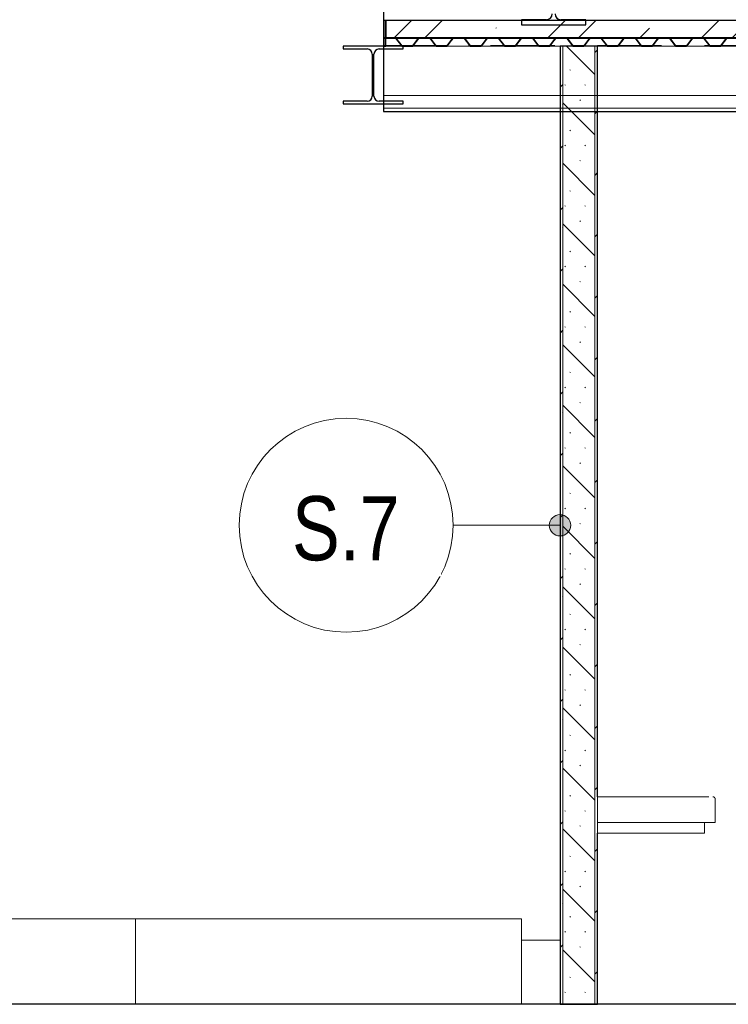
# Model space of a CAD drawing. Header units: millimetres. Extents: x 200776 to 378340, y -23587 to 19113.
# Tile 24 of 61: x 245144 to 248457, y 0 to 4604. Entities that reach past the tile are written whole.
import ezdxf

# ---------------------------------------------------------------- set-up
doc = ezdxf.new("R2010")
doc.units = ezdxf.units.MM
doc.linetypes.add('Čerchovaná 3mm', pattern=[500, 300, -100, 0, -100])
for name, color, linetype, lineweight in [('CA_NEVHRA1', 3, 'Čerchovaná 3mm', 13), ('CA_PODLAHA', 1, 'Continuous', 25), ('CA_PODLAHA25', 7, 'Continuous', 13), ('CA_POHHRA18', 9, 'Continuous', 9), ('CA_POHHRA25', 7, 'Continuous', 13), ('CA_PSVBUB', 3, 'Continuous', 9), ('CA_REZY', 1, 'Continuous', 25), ('CA_SRAFY', 9, 'Continuous', 25), ('CA_ZARIZPRED', 8, 'Continuous', 13)]:
    doc.layers.add(name, color=color, linetype=linetype, lineweight=lineweight)
doc.styles.add('Arial_1', font='arial.ttf', dxfattribs={"width": 0.8, "height": 300})
pattern_1 = [(45, (248519.7, 1115.01), (-143.684, 143.684), []), (45, (248615.49, 1115.01), (-143.684, 143.684), [3.353, -98.247]), (45, (248711.28, 1115.01), (-143.684, 143.684), [3.353, -98.247])]

# ---------------------------------------------------------------- blocks, each defined once
blk = doc.blocks.new('Waschbecken 02 645 x 550 - Waschbecken-807663-Řez 1 - vestavek V9')
at = {"layer": 'CA_ZARIZPRED'}
for p, q in [((247995, 970), (247845, 970)), ((247845, 970), (247845, 960)), ((248365, 970), (247995, 970)), ((247845, 850), (247845, 960)), ((248395, 850), (248395, 960)), ((247845, 800), (247845, 850)), ((248365, 850), (247845, 850)), ((248345, 800), (248345, 850)), ((248365, 850), (248395, 850)), ((248315, 800), (247845, 800)), ((248315, 800), (248345, 800))]:
    blk.add_line(p, q, dxfattribs=at)
at = {"layer": 'CA_ZARIZPRED', "flags": 128}
for points in [[(248385, 970), (248385.4, 970), (248385.8, 970), (248386.2, 969.9), (248386.6, 969.9), (248387, 969.8), (248387.4, 969.7), (248387.8, 969.6), (248388.2, 969.5), (248388.6, 969.4), (248388.9, 969.2), (248389.3, 969), (248389.7, 968.9), (248390, 968.7), (248390.4, 968.5), (248390.7, 968.3), (248391, 968), (248391.3, 967.8), (248391.6, 967.5), (248391.9, 967.2), (248392.2, 967), (248392.5, 966.7), (248392.8, 966.4), (248393, 966.1)], [(248394, 964.4), (248394.2, 964), (248394.4, 963.6), (248394.5, 963.2), (248394.6, 962.9), (248394.7, 962.5), (248394.8, 962.1), (248394.9, 961.7), (248395, 961.3), (248395, 960.9), (248395, 960.5), (248395, 960.1), (248395, 960)]]:
    blk.add_lwpolyline(points, dxfattribs=at)
blk = doc.blocks.new('ocelová kce final - 11542_003_OK-HALA_TaO-2_ET_AciS_2025-05-29_upr_dwg-2597525-Řez 1 - vestavek V9')
at = {"layer": 'CA_REZY'}
for p, q in [((246856, 4600), (246846, 4600)), ((246846, 4600), (246846, 4480)), ((265580, 4600), (246856, 4600)), ((246856, 4600), (246856, 4519)), ((246856, 4480), (246856, 4600)), ((247606.2, 4604), (247490, 4604)), ((247490, 4604), (247490, 4580)), ((247490, 4580), (247790, 4580)), ((247790, 4604), (247673.7, 4604)), ((247790, 4580), (247790, 4604)), ((246856, 4519), (265580, 4519)), ((246899.8, 4519), (246856, 4519)), ((246856, 4519), (246856, 4517.9)), ((246856, 4517.9), (246899.8, 4517.9)), ((247012.1, 4519), (246899.9, 4519)), ((246902.2, 4516.7), (246928.9, 4481.6)), ((246903.1, 4517.4), (246929.8, 4482.3)), ((246929.8, 4482.3), (246903.1, 4517.4)), ((246982.2, 4482.3), (247008.9, 4517.4)), ((247008.9, 4517.4), (246982.2, 4482.3)), ((246983.1, 4481.6), (247009.8, 4516.7)), ((247059.8, 4519), (247012.2, 4519)), ((247012.2, 4517.9), (247059.8, 4517.9)), ((247172.1, 4519), (247059.9, 4519)), ((247062.2, 4516.7), (247088.9, 4481.6)), ((247063.1, 4517.4), (247089.8, 4482.3)), ((247089.8, 4482.3), (247063.1, 4517.4)), ((247142.2, 4482.3), (247168.9, 4517.4)), ((247168.9, 4517.4), (247142.2, 4482.3)), ((247143.1, 4481.6), (247169.8, 4516.7)), ((247219.8, 4519), (247172.2, 4519)), ((247172.2, 4517.9), (247219.8, 4517.9)), ((247332.1, 4519), (247219.9, 4519)), ((247222.2, 4516.7), (247248.9, 4481.6)), ((247223.1, 4517.4), (247249.8, 4482.3)), ((247249.8, 4482.3), (247223.1, 4517.4)), ((247302.2, 4482.3), (247328.9, 4517.4)), ((247328.9, 4517.4), (247302.2, 4482.3)), ((247303.1, 4481.6), (247329.8, 4516.7)), ((247379.8, 4519), (247332.2, 4519)), ((247332.2, 4517.9), (247379.8, 4517.9)), ((247492.1, 4519), (247379.9, 4519)), ((247382.2, 4516.7), (247408.9, 4481.6)), ((247383.1, 4517.4), (247409.8, 4482.3)), ((247409.8, 4482.3), (247383.1, 4517.4)), ((247462.2, 4482.3), (247488.9, 4517.4)), ((247488.9, 4517.4), (247462.2, 4482.3)), ((247463.1, 4481.6), (247489.8, 4516.7)), ((247539.8, 4519), (247492.2, 4519)), ((247492.2, 4517.9), (247539.8, 4517.9)), ((247652.1, 4519), (247539.9, 4519)), ((247542.2, 4516.7), (247568.9, 4481.6)), ((247543.1, 4517.4), (247569.8, 4482.3)), ((247569.8, 4482.3), (247543.1, 4517.4)), ((247622.2, 4482.3), (247648.9, 4517.4)), ((247648.9, 4517.4), (247622.2, 4482.3)), ((247623.1, 4481.6), (247649.8, 4516.7)), ((247699.8, 4519), (247652.2, 4519)), ((247652.2, 4517.9), (247699.8, 4517.9)), ((247812.1, 4519), (247699.9, 4519)), ((247702.2, 4516.7), (247728.9, 4481.6)), ((247703.1, 4517.4), (247729.8, 4482.3)), ((247729.8, 4482.3), (247703.1, 4517.4)), ((247782.2, 4482.3), (247808.9, 4517.4)), ((247808.9, 4517.4), (247782.2, 4482.3)), ((247783.1, 4481.6), (247809.8, 4516.7)), ((247856, 4519), (247812.2, 4519)), ((247812.2, 4517.9), (247856, 4517.9)), ((247859.8, 4519), (247816, 4519)), ((247816, 4519), (247816, 4517.9)), ((247816, 4517.9), (247859.8, 4517.9)), ((247856, 4517.9), (247856, 4519)), ((247972.1, 4519), (247859.9, 4519)), ((247862.2, 4516.7), (247888.9, 4481.6)), ((247863.1, 4517.4), (247889.8, 4482.3)), ((247889.8, 4482.3), (247863.1, 4517.4)), ((247942.2, 4482.3), (247968.9, 4517.4)), ((247968.9, 4517.4), (247942.2, 4482.3)), ((247943.1, 4481.6), (247969.8, 4516.7)), ((248019.8, 4519), (247972.2, 4519)), ((247972.2, 4517.9), (248019.8, 4517.9)), ((248132.1, 4519), (248019.9, 4519)), ((248022.2, 4516.7), (248048.9, 4481.6)), ((248023.1, 4517.4), (248049.8, 4482.3)), ((248049.8, 4482.3), (248023.1, 4517.4)), ((248102.2, 4482.3), (248128.9, 4517.4)), ((248128.9, 4517.4), (248102.2, 4482.3)), ((248103.1, 4481.6), (248129.8, 4516.7)), ((248179.8, 4519), (248132.2, 4519)), ((248132.2, 4517.9), (248179.8, 4517.9)), ((248292.1, 4519), (248179.9, 4519)), ((248182.2, 4516.7), (248208.9, 4481.6)), ((248183.1, 4517.4), (248209.8, 4482.3)), ((248209.8, 4482.3), (248183.1, 4517.4)), ((248262.2, 4482.3), (248288.9, 4517.4)), ((248288.9, 4517.4), (248262.2, 4482.3)), ((248263.1, 4481.6), (248289.8, 4516.7)), ((248339.8, 4519), (248292.2, 4519)), ((248292.2, 4517.9), (248339.8, 4517.9)), ((248452.1, 4519), (248339.9, 4519)), ((248342.2, 4516.7), (248368.9, 4481.6)), ((248343.1, 4517.4), (248369.8, 4482.3)), ((248369.8, 4482.3), (248343.1, 4517.4)), ((248422.2, 4482.3), (248448.9, 4517.4)), ((248448.9, 4517.4), (248422.2, 4482.3)), ((248423.1, 4481.6), (248449.8, 4516.7)), ((248499.8, 4519), (248452.2, 4519)), ((248452.2, 4517.9), (248499.8, 4517.9)), ((246936, 4480), (246656, 4480)), ((246656, 4480), (246656, 4467)), ((246656, 4467), (246768, 4467)), ((246824, 4467), (246936, 4467)), ((246846, 4480), (246856, 4480)), ((246932.2, 4481.1), (246979.8, 4481.1)), ((246979.8, 4481.1), (246932.2, 4481.1)), ((246932.2, 4480), (246979.8, 4480)), ((246936, 4467), (246936, 4480)), ((247092.2, 4481.1), (247139.8, 4481.1)), ((247139.8, 4481.1), (247092.2, 4481.1)), ((247092.2, 4480), (247139.8, 4480)), ((247252.2, 4481.1), (247299.8, 4481.1)), ((247299.8, 4481.1), (247252.2, 4481.1)), ((247252.2, 4480), (247299.8, 4480)), ((247412.2, 4481.1), (247459.8, 4481.1)), ((247459.8, 4481.1), (247412.2, 4481.1)), ((247412.2, 4480), (247459.8, 4480)), ((247572.2, 4481.1), (247619.8, 4481.1)), ((247619.8, 4481.1), (247572.2, 4481.1)), ((247572.2, 4480), (247619.8, 4480)), ((247732.2, 4481.1), (247779.8, 4481.1)), ((247779.8, 4481.1), (247732.2, 4481.1)), ((247732.2, 4480), (247779.8, 4480)), ((247892.2, 4481.1), (247939.8, 4481.1)), ((247939.8, 4481.1), (247892.2, 4481.1)), ((247892.2, 4480), (247939.8, 4480)), ((248052.2, 4481.1), (248099.8, 4481.1)), ((248099.8, 4481.1), (248052.2, 4481.1)), ((248052.2, 4480), (248099.8, 4480)), ((248212.2, 4481.1), (248259.8, 4481.1)), ((248259.8, 4481.1), (248212.2, 4481.1)), ((248212.2, 4480), (248259.8, 4480)), ((248372.2, 4481.1), (248419.8, 4481.1)), ((248419.8, 4481.1), (248372.2, 4481.1)), ((248372.2, 4480), (248419.8, 4480)), ((246792, 4443), (246792, 4247)), ((246800, 4247), (246800, 4443)), ((246768, 4223), (246656, 4223)), ((246656, 4223), (246656, 4210)), ((246656, 4210), (246936, 4210)), ((246936, 4223), (246824, 4223)), ((246936, 4210), (246936, 4223)), ((289420, 0), (205090, 0))]:
    blk.add_line(p, q, dxfattribs=at)
for centre, radius, start, end in [((247606.2, 4631), 27, 270, 0), ((247673.7, 4631), 27, 180, 270), ((246899.8, 4515), 4.04, 36.3452, 90), ((246899.8, 4515), 2.96, 36.1815, 90), ((246899.8, 4515), 4.04, 36.3453, 88.7247), ((247012.3, 4514.8), 4.18, 91.5924, 142.6726), ((247012.2, 4515), 4.04, 90, 143.6548), ((247012.2, 4515), 2.96, 90, 143.8185), ((247059.8, 4515), 4.04, 36.3452, 90), ((247059.8, 4515), 2.96, 36.1815, 90), ((247059.8, 4515), 4.04, 36.3453, 88.7247), ((247172.3, 4514.8), 4.18, 91.5924, 142.6726), ((247172.2, 4515), 4.04, 90, 143.6548), ((247172.2, 4515), 2.96, 90, 143.8185), ((247219.8, 4515), 4.04, 36.3452, 90), ((247219.8, 4515), 2.96, 36.1815, 90), ((247219.8, 4515), 4.04, 36.3453, 88.7247), ((247332.3, 4514.8), 4.18, 91.5924, 142.6726), ((247332.2, 4515), 4.04, 90, 143.6548), ((247332.2, 4515), 2.96, 90, 143.8185), ((247379.8, 4515), 4.04, 36.3452, 90), ((247379.8, 4515), 2.96, 36.1815, 90), ((247379.8, 4515), 4.04, 36.3453, 88.7247), ((247492.3, 4514.8), 4.18, 91.5924, 142.6726), ((247492.2, 4515), 4.04, 90, 143.6548), ((247492.2, 4515), 2.96, 90, 143.8185), ((247539.8, 4515), 4.04, 36.3452, 90), ((247539.8, 4515), 2.96, 36.1815, 90), ((247539.8, 4515), 4.04, 36.3453, 88.7247), ((247652.3, 4514.8), 4.18, 91.5924, 142.6726), ((247652.2, 4515), 4.04, 90, 143.6548), ((247652.2, 4515), 2.96, 90, 143.8185), ((247699.8, 4515), 4.04, 36.3452, 90), ((247699.8, 4515), 2.96, 36.1815, 90), ((247699.8, 4515), 4.04, 36.3453, 88.7247), ((247812.3, 4514.8), 4.18, 91.5924, 142.6726), ((247812.2, 4515), 4.04, 90, 143.6548), ((247812.2, 4515), 2.96, 90, 143.8185), ((247859.8, 4515), 4.04, 36.3452, 90), ((247859.8, 4515), 2.96, 36.1815, 90), ((247859.8, 4515), 4.04, 36.3453, 88.7247), ((247972.3, 4514.8), 4.18, 91.5924, 142.6726), ((247972.2, 4515), 4.04, 90, 143.6548), ((247972.2, 4515), 2.96, 90, 143.8185), ((248019.8, 4515), 4.04, 36.3452, 90), ((248019.8, 4515), 2.96, 36.1815, 90), ((248019.8, 4515), 4.04, 36.3453, 88.7247), ((248132.3, 4514.8), 4.18, 91.5924, 142.6726), ((248132.2, 4515), 4.04, 90, 143.6548), ((248132.2, 4515), 2.96, 90, 143.8185), ((248179.8, 4515), 4.04, 36.3452, 90), ((248179.8, 4515), 2.96, 36.1815, 90), ((248179.8, 4515), 4.04, 36.3453, 88.7247), ((248292.3, 4514.8), 4.18, 91.5924, 142.6726), ((248292.2, 4515), 4.04, 90, 143.6548), ((248292.2, 4515), 2.96, 90, 143.8185), ((248339.8, 4515), 4.04, 36.3452, 90), ((248339.8, 4515), 2.96, 36.1815, 90), ((248339.8, 4515), 4.04, 36.3453, 88.7247), ((248452.3, 4514.8), 4.18, 91.5924, 142.6726), ((248452.2, 4515), 4.04, 90, 143.6548), ((248452.2, 4515), 2.96, 90, 143.8185), ((246768, 4443), 24, 0, 90), ((246824, 4443), 24, 90, 180), ((246932.2, 4484), 4.04, 216.3452, 270), ((246932.3, 4484.2), 3.09, 217.3274, 268.8539), ((246932.2, 4484), 2.96, 216.1815, 270), ((246979.8, 4484), 2.96, 270, 323.8187), ((246979.8, 4484), 2.96, 270, 323.8185), ((246979.8, 4484), 4.04, 270, 323.6548), ((247092.2, 4484), 4.04, 216.3452, 270), ((247092.3, 4484.2), 3.09, 217.3274, 268.8539), ((247092.2, 4484), 2.96, 216.1815, 270), ((247139.8, 4484), 2.96, 270, 323.8187), ((247139.8, 4484), 2.96, 270, 323.8185), ((247139.8, 4484), 4.04, 270, 323.6548), ((247252.2, 4484), 4.04, 216.3452, 270), ((247252.3, 4484.2), 3.09, 217.3274, 268.8539), ((247252.2, 4484), 2.96, 216.1815, 270), ((247299.8, 4484), 2.96, 270, 323.8187), ((247299.8, 4484), 2.96, 270, 323.8185), ((247299.8, 4484), 4.04, 270, 323.6548), ((247412.2, 4484), 4.04, 216.3452, 270), ((247412.3, 4484.2), 3.09, 217.3274, 268.8539), ((247412.2, 4484), 2.96, 216.1815, 270), ((247459.8, 4484), 2.96, 270, 323.8187), ((247459.8, 4484), 2.96, 270, 323.8185), ((247459.8, 4484), 4.04, 270, 323.6548), ((247572.2, 4484), 4.04, 216.3452, 270), ((247572.3, 4484.2), 3.09, 217.3274, 268.8539), ((247572.2, 4484), 2.96, 216.1815, 270), ((247619.8, 4484), 2.96, 270, 323.8187), ((247619.8, 4484), 2.96, 270, 323.8185), ((247619.8, 4484), 4.04, 270, 323.6548), ((247732.2, 4484), 4.04, 216.3452, 270), ((247732.3, 4484.2), 3.09, 217.3274, 268.8539), ((247732.2, 4484), 2.96, 216.1815, 270), ((247779.8, 4484), 2.96, 270, 323.8187), ((247779.8, 4484), 2.96, 270, 323.8185), ((247779.8, 4484), 4.04, 270, 323.6548), ((247892.2, 4484), 4.04, 216.3452, 270), ((247892.3, 4484.2), 3.09, 217.3274, 268.8539), ((247892.2, 4484), 2.96, 216.1815, 270), ((247939.8, 4484), 2.96, 270, 323.8187), ((247939.8, 4484), 2.96, 270, 323.8185), ((247939.8, 4484), 4.04, 270, 323.6548), ((248052.2, 4484), 4.04, 216.3452, 270), ((248052.3, 4484.2), 3.09, 217.3275, 268.8539), ((248052.2, 4484), 2.96, 216.1815, 270), ((248099.8, 4484), 2.96, 270, 323.8187), ((248099.8, 4484), 2.96, 270, 323.8185), ((248099.8, 4484), 4.04, 270, 323.6548), ((248212.2, 4484), 4.04, 216.3452, 270), ((248212.3, 4484.2), 3.09, 217.3275, 268.8539), ((248212.2, 4484), 2.96, 216.1815, 270), ((248259.8, 4484), 2.96, 270, 323.8187), ((248259.8, 4484), 2.96, 270, 323.8185), ((248259.8, 4484), 4.04, 270, 323.6548), ((248372.2, 4484), 4.04, 216.3452, 270), ((248372.3, 4484.2), 3.09, 217.3275, 268.8539), ((248372.2, 4484), 2.96, 216.1815, 270), ((248419.8, 4484), 2.96, 270, 323.8187), ((248419.8, 4484), 2.96, 270, 323.8185), ((248419.8, 4484), 4.04, 270, 323.6548), ((246768, 4247), 24, 270, 0), ((246824, 4247), 24, 180, 270)]:
    blk.add_arc(centre, radius, start, end, dxfattribs=at)
blk = doc.blocks.new('ocelová kce final - ocelová kce final-2597615-Řez 1 - vestavek V9')
blk.add_blockref('ocelová kce final - 11542_003_OK-HALA_TaO-2_ET_AciS_2025-05-29_upr_dwg-2597525-Řez 1 - vestavek V9', (0, 0))
blk = doc.blocks.new('HP_Popisek stěny - HP_Popisek stěny-1417901-Řez 1 - vestavek V9')
at = {"layer": 'CA_PSVBUB'}
blk.add_circle((288420, 7173.6), 500, dxfattribs=at)

msp = doc.modelspace()

# ---------------------------------------------------------------- hatches: boundary and pattern name
at = {"layer": 'CA_PSVBUB'}
h = msp.add_hatch(color=256, dxfattribs=at)
edge = h.paths.add_edge_path()
edge.add_arc((247670, 2240), 50, 0, 360)
at = {"layer": 'CA_SRAFY', "lineweight": 9}
h = msp.add_hatch(dxfattribs=at)
h.set_pattern_fill('FP_13', color=256, style=0, pattern_type=2)
h.set_pattern_definition([(45, (248519.7, 1115), (-359.21, 359.21), []), (45, (248663.4, 1115), (-359.21, 359.21), []), (45, (248950.75, 1115), (-215.526, 502.894), [203.2, -101.6, 3.353, -98.247])])
h.paths.add_polyline_path([(256403.2, 4520), (265640, 4520), (265640, 4600), (246845, 4600), (246845, 4520), (256222.6, 4520)])
h = msp.add_hatch(dxfattribs=at)
h.set_pattern_fill('FP_11', color=256, style=0, pattern_type=2)
h.set_pattern_definition(pattern_1)
h.paths.add_polyline_path([(247670, 0), (247682.5, 0), (247682.5, 4480), (247670, 4480), (247670, 1165.4)])
h = msp.add_hatch(dxfattribs=at)
h.set_pattern_fill('FP_12', color=256, style=0, pattern_type=2)
h.set_pattern_definition([(135, (248519.7, 1115.01), (-141.421, -141.421), []), (135, (248613.98, 1115.01), (-141.421, -141.421), [3.353, -96.647]), (135, (248708.26, 1115.01), (-141.421, -141.421), [3.353, -96.647])])
h.paths.add_polyline_path([(247832.5, 0), (247832.5, 4480), (247682.5, 4480), (247682.5, 0), (247734.1, 0)])
h = msp.add_hatch(dxfattribs=at)
h.set_pattern_fill('FP_11', color=256, style=0, pattern_type=2)
h.set_pattern_definition(pattern_1)
h.paths.add_polyline_path([(247832.5, 0), (247845, 0), (247845, 4480), (247832.5, 4480), (247832.5, 574.2)])

# ---------------------------------------------------------------- linework, layer by layer
at = {"layer": 'CA_NEVHRA1'}
msp.add_line((246845, 4484), (265640, 4484), dxfattribs=at)
at = {"layer": 'CA_PODLAHA'}
for p, q in [((246845, 5100), (246845, 4175)), ((246845, 4175), (265640, 4175))]:
    msp.add_line(p, q, dxfattribs=at)
at = {"layer": 'CA_PODLAHA25'}
for p, q in [((265640, 4600), (246845, 4600)), ((265640, 4520), (246845, 4520)), ((265640, 4480), (246845, 4480)), ((265640, 4250), (246845, 4250)), ((265640, 4190), (246845, 4190))]:
    msp.add_line(p, q, dxfattribs=at)
at = {"layer": 'CA_POHHRA18'}
msp.add_line((246845, 4516), (265640, 4516), dxfattribs=at)
at = {"layer": 'CA_POHHRA25'}
for p, q in [((247682.5, 0), (247682.5, 4480)), ((247832.5, 0), (247832.5, 4480)), ((245685, 400), (244525, 400)), ((245685, 400), (247490, 400)), ((245685, 0), (245685, 400)), ((247490, 400), (247490, 0)), ((247670, 300), (247490, 300))]:
    msp.add_line(p, q, dxfattribs=at)
at = {"layer": 'CA_PSVBUB'}
msp.add_line((247670, 2240), (247170, 2240), dxfattribs=at)
msp.add_circle((247670, 2240), 50, dxfattribs=at)
at = {"layer": 'CA_REZY'}
for p, q in [((247845, 4480), (247670, 4480)), ((247670, 4480), (247670, 0)), ((247845, 970), (247845, 4480)), ((247845, 0), (247845, 800)), ((247670, 0), (247845, 0))]:
    msp.add_line(p, q, dxfattribs=at)

# ---------------------------------------------------------------- block references
at = {"layer": 'CA_PSVBUB'}
msp.add_blockref('HP_Popisek stěny - HP_Popisek stěny-1417901-Řez 1 - vestavek V9', (-41750, -4933.6), dxfattribs=at)
at = {"layer": 'CA_ZARIZPRED'}
for name in ['ocelová kce final - ocelová kce final-2597615-Řez 1 - vestavek V9', 'Waschbecken 02 645 x 550 - Waschbecken-807663-Řez 1 - vestavek V9']:
    msp.add_blockref(name, (0, 0), dxfattribs=at)

# ---------------------------------------------------------------- next in the draw order: texts
at = {"layer": 'CA_PSVBUB', "insert": (246416.8, 2376), "char_height": 300, "width": 622.109, "attachment_point": 1, "style": 'Arial_1', "bg_fill": 3, "box_fill_scale": 1.25, "bg_fill_color": 256, "bg_fill_true_color": 13158600, "bg_fill_transparency": 0}
msp.add_mtext('S.7', dxfattribs=at)

doc.saveas('drawing.dxf')
